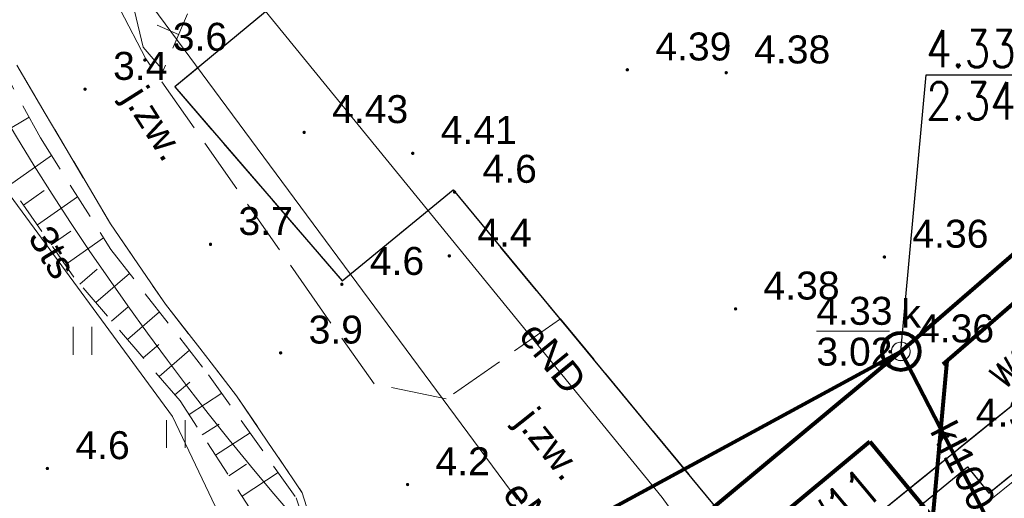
# Model space of a CAD drawing. Extents: x 5474185 to 5474933, y 5916077 to 5916824.
# Tile 156 of 256: x 5474593 to 5474620, y 5916315 to 5916328. Entities that reach past the tile are written whole.
import ezdxf
from ezdxf.enums import TextEntityAlignment as Align

# ---------------------------------------------------------------- set-up
doc = ezdxf.new("R2010")
doc.units = 0
doc.linetypes.add('PRZER2-1', pattern=[1.5, 1, -0.5])
doc.linetypes.add('PRZER3-1', pattern=[2, 1.5, -0.5])
for name, color, linetype, lineweight in [('GSLKRW', 253, 'CONTINUOUS', 25), ('GSPWPN', 253, 'CONTINUOUS', 13), ('GSPWPN_O', 253, 'CONTINUOUS', 13), ('GSPWPS', 253, 'CONTINUOUS', 13), ('GSPWPS_O', 253, 'CONTINUOUS', 13), ('GSSKOA', 253, 'CONTINUOUS', 18), ('GSSKOA_O', 253, 'CONTINUOUS', 18), ('GSSKOD', 253, 'CONTINUOUS', 18), ('GSSUTR', 254, 'CONTINUOUS', 18), ('GSSZSN', 254, 'CONTINUOUS', 18), ('GULEPR', 254, 'CONTINUOUS', 18), ('GULEPR_O', 254, 'CONTINUOUS', 18), ('GULKPR', 7, 'CONTINUOUS', 18), ('GULKPR_O', 254, 'CONTINUOUS', 18), ('GULTPR', 254, 'CONTINUOUS', 18), ('GULTPR_O', 254, 'CONTINUOUS', 18), ('GUPIWZ', 253, 'CONTINUOUS', 18), ('GUPIWZ_O', 253, 'CONTINUOUS', 18), ('GUPKSD', 61, 'CONTINUOUS', 18), ('GUPPRZ_O', 40, 'CONTINUOUS', 18), ('is  woda szklarnia', 5, 'CONTINUOUS', 18), ('IS HP zasięg', 251, 'CONTINUOUS', 20), ('IS ks', 34, 'CONTINUOUS', 40), ('IS w', 4, 'CONTINUOUS', 60)]:
    doc.layers.add(name, color=color, linetype=linetype, lineweight=lineweight)
for name, color, linetype in [('ks_Linie_odn', 2, 'CONTINUOUS'), ('ks_Teksty', 2, 'CONTINUOUS'), ('w_Opis_PZ_2', 7, 'CONTINUOUS')]:
    doc.layers.add(name, color=color, linetype=linetype)
doc.styles.add('Arial', font='arial.ttf')
doc.styles.get("Standard").update_dxf_attribs({"font": 'simplex.shx'})

msp = doc.modelspace()

# ---------------------------------------------------------------- hatches: boundary and pattern name
at = {"layer": 'GSPWPN'}
for points in [[(5474596.68, 5916326.435), (5474596.668353, 5916326.436533), (5474596.6575, 5916326.441029), (5474596.64818, 5916326.44818), (5474596.641029, 5916326.4575), (5474596.636533, 5916326.468353), (5474596.635, 5916326.48), (5474596.636533, 5916326.491647), (5474596.641029, 5916326.5025), (5474596.64818, 5916326.51182), (5474596.6575, 5916326.518971), (5474596.668353, 5916326.523467), (5474596.68, 5916326.525), (5474596.691647, 5916326.523467), (5474596.7025, 5916326.518971), (5474596.71182, 5916326.51182), (5474596.718971, 5916326.5025), (5474596.723467, 5916326.491647), (5474596.725, 5916326.48), (5474596.723467, 5916326.468353), (5474596.718971, 5916326.4575), (5474596.71182, 5916326.44818), (5474596.7025, 5916326.441029), (5474596.691647, 5916326.436533)], [(5474595.08, 5916325.655), (5474595.068353, 5916325.656533), (5474595.0575, 5916325.661029), (5474595.04818, 5916325.66818), (5474595.041029, 5916325.6775), (5474595.036533, 5916325.688353), (5474595.035, 5916325.7), (5474595.036533, 5916325.711647), (5474595.041029, 5916325.7225), (5474595.04818, 5916325.73182), (5474595.0575, 5916325.738971), (5474595.068353, 5916325.743467), (5474595.08, 5916325.745), (5474595.091647, 5916325.743467), (5474595.1025, 5916325.738971), (5474595.11182, 5916325.73182), (5474595.118971, 5916325.7225), (5474595.123467, 5916325.711647), (5474595.125, 5916325.7), (5474595.123467, 5916325.688353), (5474595.118971, 5916325.6775), (5474595.11182, 5916325.66818), (5474595.1025, 5916325.661029), (5474595.091647, 5916325.656533)], [(5474604.98, 5916322.895), (5474604.968353, 5916322.896533), (5474604.9575, 5916322.901029), (5474604.94818, 5916322.90818), (5474604.941029, 5916322.9175), (5474604.936533, 5916322.928353), (5474604.935, 5916322.94), (5474604.936533, 5916322.951647), (5474604.941029, 5916322.9625), (5474604.94818, 5916322.97182), (5474604.9575, 5916322.978971), (5474604.968353, 5916322.983467), (5474604.98, 5916322.985), (5474604.991647, 5916322.983467), (5474605.0025, 5916322.978971), (5474605.01182, 5916322.97182), (5474605.018971, 5916322.9625), (5474605.023467, 5916322.951647), (5474605.025, 5916322.94), (5474605.023467, 5916322.928353), (5474605.018971, 5916322.9175), (5474605.01182, 5916322.90818), (5474605.0025, 5916322.901029), (5474604.991647, 5916322.896533)], [(5474598.44, 5916321.495), (5474598.428353, 5916321.496533), (5474598.4175, 5916321.501029), (5474598.40818, 5916321.50818), (5474598.401029, 5916321.5175), (5474598.396533, 5916321.528353), (5474598.395, 5916321.54), (5474598.396533, 5916321.551647), (5474598.401029, 5916321.5625), (5474598.40818, 5916321.57182), (5474598.4175, 5916321.578971), (5474598.428353, 5916321.583467), (5474598.44, 5916321.585), (5474598.451647, 5916321.583467), (5474598.4625, 5916321.578971), (5474598.47182, 5916321.57182), (5474598.478971, 5916321.5625), (5474598.483467, 5916321.551647), (5474598.485, 5916321.54), (5474598.483467, 5916321.528353), (5474598.478971, 5916321.5175), (5474598.47182, 5916321.50818), (5474598.4625, 5916321.501029), (5474598.451647, 5916321.496533)], [(5474604.84, 5916321.185), (5474604.828353, 5916321.186533), (5474604.8175, 5916321.191029), (5474604.80818, 5916321.19818), (5474604.801029, 5916321.2075), (5474604.796533, 5916321.218353), (5474604.795, 5916321.23), (5474604.796533, 5916321.241647), (5474604.801029, 5916321.2525), (5474604.80818, 5916321.26182), (5474604.8175, 5916321.268971), (5474604.828353, 5916321.273467), (5474604.84, 5916321.275), (5474604.851647, 5916321.273467), (5474604.8625, 5916321.268971), (5474604.87182, 5916321.26182), (5474604.878971, 5916321.2525), (5474604.883467, 5916321.241647), (5474604.885, 5916321.23), (5474604.883467, 5916321.218353), (5474604.878971, 5916321.2075), (5474604.87182, 5916321.19818), (5474604.8625, 5916321.191029), (5474604.851647, 5916321.186533)], [(5474601.96, 5916320.425), (5474601.948353, 5916320.426533), (5474601.9375, 5916320.431029), (5474601.92818, 5916320.43818), (5474601.921029, 5916320.4475), (5474601.916533, 5916320.458353), (5474601.915, 5916320.47), (5474601.916533, 5916320.481647), (5474601.921029, 5916320.4925), (5474601.92818, 5916320.50182), (5474601.9375, 5916320.508971), (5474601.948353, 5916320.513467), (5474601.96, 5916320.515), (5474601.971647, 5916320.513467), (5474601.9825, 5916320.508971), (5474601.99182, 5916320.50182), (5474601.998971, 5916320.4925), (5474602.003467, 5916320.481647), (5474602.005, 5916320.47), (5474602.003467, 5916320.458353), (5474601.998971, 5916320.4475), (5474601.99182, 5916320.43818), (5474601.9825, 5916320.431029), (5474601.971647, 5916320.426533)], [(5474600.32, 5916318.585), (5474600.308353, 5916318.586533), (5474600.2975, 5916318.591029), (5474600.28818, 5916318.59818), (5474600.281029, 5916318.6075), (5474600.276533, 5916318.618353), (5474600.275, 5916318.63), (5474600.276533, 5916318.641647), (5474600.281029, 5916318.6525), (5474600.28818, 5916318.66182), (5474600.2975, 5916318.668971), (5474600.308353, 5916318.673467), (5474600.32, 5916318.675), (5474600.331647, 5916318.673467), (5474600.3425, 5916318.668971), (5474600.35182, 5916318.66182), (5474600.358971, 5916318.6525), (5474600.363467, 5916318.641647), (5474600.365, 5916318.63), (5474600.363467, 5916318.618353), (5474600.358971, 5916318.6075), (5474600.35182, 5916318.59818), (5474600.3425, 5916318.591029), (5474600.331647, 5916318.586533)], [(5474594.07, 5916315.485), (5474594.058353, 5916315.486533), (5474594.0475, 5916315.491029), (5474594.03818, 5916315.49818), (5474594.031029, 5916315.5075), (5474594.026533, 5916315.518353), (5474594.025, 5916315.53), (5474594.026533, 5916315.541647), (5474594.031029, 5916315.5525), (5474594.03818, 5916315.56182), (5474594.0475, 5916315.568971), (5474594.058353, 5916315.573467), (5474594.07, 5916315.575), (5474594.081647, 5916315.573467), (5474594.0925, 5916315.568971), (5474594.10182, 5916315.56182), (5474594.108971, 5916315.5525), (5474594.113467, 5916315.541647), (5474594.115, 5916315.53), (5474594.113467, 5916315.518353), (5474594.108971, 5916315.5075), (5474594.10182, 5916315.49818), (5474594.0925, 5916315.491029), (5474594.081647, 5916315.486533)], [(5474603.72, 5916315.055), (5474603.708353, 5916315.056533), (5474603.6975, 5916315.061029), (5474603.68818, 5916315.06818), (5474603.681029, 5916315.0775), (5474603.676533, 5916315.088353), (5474603.675, 5916315.1), (5474603.676533, 5916315.111647), (5474603.681029, 5916315.1225), (5474603.68818, 5916315.13182), (5474603.6975, 5916315.138971), (5474603.708353, 5916315.143467), (5474603.72, 5916315.145), (5474603.731647, 5916315.143467), (5474603.7425, 5916315.138971), (5474603.75182, 5916315.13182), (5474603.758971, 5916315.1225), (5474603.763467, 5916315.111647), (5474603.765, 5916315.1), (5474603.763467, 5916315.088353), (5474603.758971, 5916315.0775), (5474603.75182, 5916315.06818), (5474603.7425, 5916315.061029), (5474603.731647, 5916315.056533)]]:
    msp.add_hatch(color=256, dxfattribs=at).paths.add_polyline_path(points)
at = {"layer": 'GSPWPS'}
for points in [[(5474609.61, 5916326.175), (5474609.598353, 5916326.176533), (5474609.5875, 5916326.181029), (5474609.57818, 5916326.18818), (5474609.571029, 5916326.1975), (5474609.566533, 5916326.208353), (5474609.565, 5916326.22), (5474609.566533, 5916326.231647), (5474609.571029, 5916326.2425), (5474609.57818, 5916326.25182), (5474609.5875, 5916326.258971), (5474609.598353, 5916326.263467), (5474609.61, 5916326.265), (5474609.621647, 5916326.263467), (5474609.6325, 5916326.258971), (5474609.64182, 5916326.25182), (5474609.648971, 5916326.2425), (5474609.653467, 5916326.231647), (5474609.655, 5916326.22), (5474609.653467, 5916326.208353), (5474609.648971, 5916326.1975), (5474609.64182, 5916326.18818), (5474609.6325, 5916326.181029), (5474609.621647, 5916326.176533)], [(5474612.26, 5916326.095), (5474612.248353, 5916326.096533), (5474612.2375, 5916326.101029), (5474612.22818, 5916326.10818), (5474612.221029, 5916326.1175), (5474612.216533, 5916326.128353), (5474612.215, 5916326.14), (5474612.216533, 5916326.151647), (5474612.221029, 5916326.1625), (5474612.22818, 5916326.17182), (5474612.2375, 5916326.178971), (5474612.248353, 5916326.183467), (5474612.26, 5916326.185), (5474612.271647, 5916326.183467), (5474612.2825, 5916326.178971), (5474612.29182, 5916326.17182), (5474612.298971, 5916326.1625), (5474612.303467, 5916326.151647), (5474612.305, 5916326.14), (5474612.303467, 5916326.128353), (5474612.298971, 5916326.1175), (5474612.29182, 5916326.10818), (5474612.2825, 5916326.101029), (5474612.271647, 5916326.096533)], [(5474600.95, 5916324.495), (5474600.938353, 5916324.496533), (5474600.9275, 5916324.501029), (5474600.91818, 5916324.50818), (5474600.911029, 5916324.5175), (5474600.906533, 5916324.528353), (5474600.905, 5916324.54), (5474600.906533, 5916324.551647), (5474600.911029, 5916324.5625), (5474600.91818, 5916324.57182), (5474600.9275, 5916324.578971), (5474600.938353, 5916324.583467), (5474600.95, 5916324.585), (5474600.961647, 5916324.583467), (5474600.9725, 5916324.578971), (5474600.98182, 5916324.57182), (5474600.988971, 5916324.5625), (5474600.993467, 5916324.551647), (5474600.995, 5916324.54), (5474600.993467, 5916324.528353), (5474600.988971, 5916324.5175), (5474600.98182, 5916324.50818), (5474600.9725, 5916324.501029), (5474600.961647, 5916324.496533)], [(5474603.86, 5916323.935), (5474603.848353, 5916323.936533), (5474603.8375, 5916323.941029), (5474603.82818, 5916323.94818), (5474603.821029, 5916323.9575), (5474603.816533, 5916323.968353), (5474603.815, 5916323.98), (5474603.816533, 5916323.991647), (5474603.821029, 5916324.0025), (5474603.82818, 5916324.01182), (5474603.8375, 5916324.018971), (5474603.848353, 5916324.023467), (5474603.86, 5916324.025), (5474603.871647, 5916324.023467), (5474603.8825, 5916324.018971), (5474603.89182, 5916324.01182), (5474603.898971, 5916324.0025), (5474603.903467, 5916323.991647), (5474603.905, 5916323.98), (5474603.903467, 5916323.968353), (5474603.898971, 5916323.9575), (5474603.89182, 5916323.94818), (5474603.8825, 5916323.941029), (5474603.871647, 5916323.936533)], [(5474616.5, 5916321.155), (5474616.488353, 5916321.156533), (5474616.4775, 5916321.161029), (5474616.46818, 5916321.16818), (5474616.461029, 5916321.1775), (5474616.456533, 5916321.188353), (5474616.455, 5916321.2), (5474616.456533, 5916321.211647), (5474616.461029, 5916321.2225), (5474616.46818, 5916321.23182), (5474616.4775, 5916321.238971), (5474616.488353, 5916321.243467), (5474616.5, 5916321.245), (5474616.511647, 5916321.243467), (5474616.5225, 5916321.238971), (5474616.53182, 5916321.23182), (5474616.538971, 5916321.2225), (5474616.543467, 5916321.211647), (5474616.545, 5916321.2), (5474616.543467, 5916321.188353), (5474616.538971, 5916321.1775), (5474616.53182, 5916321.16818), (5474616.5225, 5916321.161029), (5474616.511647, 5916321.156533)], [(5474612.51, 5916319.765), (5474612.498353, 5916319.766533), (5474612.4875, 5916319.771029), (5474612.47818, 5916319.77818), (5474612.471029, 5916319.7875), (5474612.466533, 5916319.798353), (5474612.465, 5916319.81), (5474612.466533, 5916319.821647), (5474612.471029, 5916319.8325), (5474612.47818, 5916319.84182), (5474612.4875, 5916319.848971), (5474612.498353, 5916319.853467), (5474612.51, 5916319.855), (5474612.521647, 5916319.853467), (5474612.5325, 5916319.848971), (5474612.54182, 5916319.84182), (5474612.548971, 5916319.8325), (5474612.553467, 5916319.821647), (5474612.555, 5916319.81), (5474612.553467, 5916319.798353), (5474612.548971, 5916319.7875), (5474612.54182, 5916319.77818), (5474612.5325, 5916319.771029), (5474612.521647, 5916319.766533)], [(5474616.65, 5916318.615), (5474616.638353, 5916318.616533), (5474616.6275, 5916318.621029), (5474616.61818, 5916318.62818), (5474616.611029, 5916318.6375), (5474616.606533, 5916318.648353), (5474616.605, 5916318.66), (5474616.606533, 5916318.671647), (5474616.611029, 5916318.6825), (5474616.61818, 5916318.69182), (5474616.6275, 5916318.698971), (5474616.638353, 5916318.703467), (5474616.65, 5916318.705), (5474616.661647, 5916318.703467), (5474616.6725, 5916318.698971), (5474616.68182, 5916318.69182), (5474616.688971, 5916318.6825), (5474616.693467, 5916318.671647), (5474616.695, 5916318.66), (5474616.693467, 5916318.648353), (5474616.688971, 5916318.6375), (5474616.68182, 5916318.62818), (5474616.6725, 5916318.621029), (5474616.661647, 5916318.616533)], [(5474618.2, 5916316.355), (5474618.188353, 5916316.356533), (5474618.1775, 5916316.361029), (5474618.16818, 5916316.36818), (5474618.161029, 5916316.3775), (5474618.156533, 5916316.388353), (5474618.155, 5916316.4), (5474618.156533, 5916316.411647), (5474618.161029, 5916316.4225), (5474618.16818, 5916316.43182), (5474618.1775, 5916316.438971), (5474618.188353, 5916316.443467), (5474618.2, 5916316.445), (5474618.211647, 5916316.443467), (5474618.2225, 5916316.438971), (5474618.23182, 5916316.43182), (5474618.238971, 5916316.4225), (5474618.243467, 5916316.411647), (5474618.245, 5916316.4), (5474618.243467, 5916316.388353), (5474618.238971, 5916316.3775), (5474618.23182, 5916316.36818), (5474618.2225, 5916316.361029), (5474618.211647, 5916316.356533)]]:
    msp.add_hatch(color=256, dxfattribs=at).paths.add_polyline_path(points)

# ---------------------------------------------------------------- linework, layer by layer
at = {"layer": 'GSLKRW', "linetype": 'Continuous', "lineweight": 30}
for p, q in [((5474616.55, 5916341.58, 10.18), (5474597.48, 5916325.76, 10.18)), ((5474597.48, 5916325.76, 10.18), (5474601.97, 5916320.56, 10.18)), ((5474601.97, 5916320.56, 10.18), (5474604.94, 5916323, 10.18)), ((5474604.94, 5916323, 10.18), (5474613.81, 5916312.28, 10.18)), ((5474613.81, 5916312.28, 10.18), (5474627.04, 5916322.98, 10.18)), ((5474619.3, 5916314.87, 10.18), (5474628, 5916321.91, 10.18)), ((5474614.14, 5916311.83, 10.18), (5474618.73, 5916315.57, 10.18)), ((5474618.73, 5916315.57, 10.18), (5474619.3, 5916314.87, 10.18))]:
    msp.add_line(p, q, dxfattribs=at)
at = {"layer": 'GSSKOA', "linetype": 'PRZER3-1', "lineweight": 13}
for p, q in [((5474616.55, 5916341.58, 10.18), (5474597.48, 5916325.76, 10.18)), ((5474596.71, 5916326.51, 10.18), (5474596.02, 5916327.84, 10.18)), ((5474601.44, 5916319.75, 10.18), (5474596.71, 5916326.51, 10.18)), ((5474593.25, 5916326.34, 10.18), (5474595.76, 5916322.09, 10.18)), ((5474597.48, 5916325.76, 10.18), (5474601.97, 5916320.56, 10.18)), ((5474601.97, 5916320.56, 10.18), (5474604.94, 5916323, 10.18)), ((5474604.94, 5916323, 10.18), (5474613.81, 5916312.28, 10.18)), ((5474613.81, 5916312.28, 10.18), (5474627.04, 5916322.98, 10.18)), ((5474595.76, 5916322.09, 10.18), (5474597.23, 5916319.94, 10.18)), ((5474597.23, 5916319.94, 10.18), (5474599.14, 5916317.48, 10.18)), ((5474602.83, 5916317.8, 10.18), (5474601.44, 5916319.75, 10.18)), ((5474607.82, 5916319.54, 10.18), (5474604.76, 5916317.4, 10.18)), ((5474613.81, 5916312.28, 10.18), (5474607.82, 5916319.54, 10.18)), ((5474604.76, 5916317.4, 10.18), (5474602.83, 5916317.8, 10.18)), ((5474599.14, 5916317.48, 10.18), (5474600.9, 5916314.88, 10.18)), ((5474600.9, 5916314.88, 10.18), (5474601.46, 5916313.09, 10.18))]:
    msp.add_line(p, q, dxfattribs=at)
at = {"layer": 'GSSKOD', "linetype": 'PRZER2-1', "lineweight": 13}
for p, q in [((5474613.81, 5916312.28, 10.18), (5474627.04, 5916322.98, 10.18)), ((5474628, 5916321.91, 10.18), (5474619.3, 5916314.87, 10.18)), ((5474618.73, 5916315.57, 10.18), (5474614.14, 5916311.83, 10.18)), ((5474619.3, 5916314.87, 10.18), (5474618.73, 5916315.57, 10.18))]:
    msp.add_line(p, q, dxfattribs=at)
at = {"layer": 'GSSUTR', "linetype": 'PRZER2-1', "lineweight": 13}
for p, q in [((5474593.25, 5916326.34, 10.1), (5474595.76, 5916322.09, 10.1)), ((5474595.76, 5916322.09, 10.1), (5474597.23, 5916319.94, 10.1)), ((5474597.23, 5916319.94, 10.1), (5474599.14, 5916317.48, 10.1)), ((5474599.14, 5916317.48, 10.1), (5474600.9, 5916314.88, 10.1)), ((5474600.9, 5916314.88, 10.1), (5474601.46, 5916313.09, 10.1))]:
    msp.add_line(p, q, dxfattribs=at)
at = {"layer": 'GSSUTR', "elevation": 10.1, "flags": 128}
for points in [[(5474594.75834, 5916319.329393), (5474594.75834, 5916318.579393)], [(5474595.25834, 5916318.579393), (5474595.25834, 5916319.329393)], [(5474597.25834, 5916316.829393), (5474597.25834, 5916316.079393)], [(5474597.75834, 5916316.079393), (5474597.75834, 5916316.829393)]]:
    msp.add_lwpolyline(points, dxfattribs=at)
at = {"layer": 'GSSZSN', "linetype": 'PRZER2-1', "lineweight": 13}
for p, q in [((5474591.26, 5916329.21, 10.06), (5474593.88, 5916324.4, 10.06)), ((5474596.64, 5916326.83, 10.06), (5474596.11, 5916329, 10.06)), ((5474597.82, 5916327.72, 10.06), (5474597.17, 5916326.2, 10.06)), ((5474597.17, 5916326.2, 10.06), (5474596.64, 5916326.83, 10.06)), ((5474593.88, 5916324.4, 10.06), (5474595.77, 5916321.4, 10.06)), ((5474594.78, 5916320.66, 10.06), (5474592.49, 5916323.93, 10.06)), ((5474595.77, 5916321.4, 10.06), (5474598.39, 5916318.04, 10.06)), ((5474597.63, 5916317.34, 10.06), (5474594.78, 5916320.66, 10.06)), ((5474619.26, 5916314.63, 10.06), (5474625, 5916319.2, 10.06)), ((5474598.39, 5916318.04, 10.06), (5474600.74, 5916314.74, 10.06)), ((5474599.72, 5916314.12, 10.06), (5474597.63, 5916317.34, 10.06)), ((5474600.74, 5916314.74, 10.06), (5474601.5, 5916312.43, 10.06))]:
    msp.add_line(p, q, dxfattribs=at)
at = {"layer": 'GSSZSN', "linetype": 'Continuous', "lineweight": 18, "elevation": 10.06, "flags": 128}
for points in [[(5474597.584181, 5916327.168547), (5474597.010868, 5916327.413714)], [(5474592.326147, 5916324.208202), (5474593.581681, 5916324.947677)], [(5474593.052482, 5916323.126805), (5474594.183234, 5916323.918676)], [(5474593.426327, 5916322.592973), (5474593.978682, 5916322.979791)], [(5474593.800172, 5916322.059142), (5474594.87884, 5916322.81454)], [(5474594.174017, 5916321.525311), (5474594.70033, 5916321.893891)], [(5474594.547862, 5916320.99148), (5474595.574446, 5916321.710403)], [(5474594.940908, 5916320.472556), (5474595.405836, 5916320.871666)], [(5474595.365408, 5916319.978051), (5474596.27196, 5916320.756265)], [(5474595.789908, 5916319.483545), (5474596.231532, 5916319.86265)], [(5474596.214408, 5916318.98904), (5474597.074351, 5916319.727244)], [(5474596.638908, 5916318.494535), (5474597.057228, 5916318.853634)], [(5474597.063408, 5916318.00003), (5474597.876743, 5916318.698223)], [(5474597.487908, 5916317.505524), (5474597.882923, 5916317.844619)], [(5474597.866052, 5916316.976321), (5474598.742405, 5916317.545134)], [(5474598.220873, 5916316.42966), (5474598.670835, 5916316.721717)], [(5474598.575693, 5916315.882999), (5474599.499191, 5916316.482413)], [(5474598.930513, 5916315.336338), (5474599.404049, 5916315.643695)], [(5474599.285334, 5916314.789678), (5474600.255977, 5916315.419692)]]:
    msp.add_lwpolyline(points, dxfattribs=at)
at = {"layer": 'GULEPR', "linetype": 'Continuous', "lineweight": 13}
for p, q in [((5474596.86, 5916331.54, 10.14), (5474610.54, 5916314.75, 10.14)), ((5474595.81, 5916329.37, 10.14), (5474606.66, 5916314.7, 10.14)), ((5474610.54, 5916314.75, 10.14), (5474614.31, 5916309.62, 10.14))]:
    msp.add_line(p, q, dxfattribs=at)
at = {"layer": 'GULKPR', "linetype": 'Continuous', "lineweight": 18, "elevation": 10.14, "flags": 128}
for points in [[(5474616.94, 5916318.67), (5474634.09, 5916333.53)], [(5474620.14, 5916312.45), (5474616.94, 5916318.67)]]:
    msp.add_lwpolyline(points, dxfattribs=at)
at = {"layer": 'GULTPR', "linetype": 'Continuous', "lineweight": 13}
for p, q in [((5474597.42, 5916316.92, 10.14), (5474591.65, 5916324.78, 10.14)), ((5474600.44, 5916310.6, 10.14), (5474597.42, 5916316.92, 10.14))]:
    msp.add_line(p, q, dxfattribs=at)
at = {"layer": 'GUPIWZ', "elevation": 10.18, "flags": 128}
msp.add_lwpolyline([(5474616.977368, 5916318.917191), (5474617.040073, 5916318.899097), (5474617.095957, 5916318.86539), (5474617.141214, 5916318.818368), (5474617.172758, 5916318.761234), (5474617.18844, 5916318.697883), (5474617.187191, 5916318.632632), (5474617.169097, 5916318.569927), (5474617.13539, 5916318.514043), (5474617.088368, 5916318.468786), (5474617.031234, 5916318.437242), (5474616.967883, 5916318.42156), (5474616.902632, 5916318.422809), (5474616.839927, 5916318.440903), (5474616.784043, 5916318.47461), (5474616.738786, 5916318.521632), (5474616.707242, 5916318.578766), (5474616.69156, 5916318.642117), (5474616.692809, 5916318.707368), (5474616.710903, 5916318.770073), (5474616.74461, 5916318.825957), (5474616.791632, 5916318.871214), (5474616.848766, 5916318.902758), (5474616.912117, 5916318.91844), (5474616.977368, 5916318.917191)], close=True, dxfattribs=at)
at = {"layer": 'GUPKSD', "elevation": 10.16, "flags": 128}
msp.add_lwpolyline([(5474616.94, 5916318.92), (5474617.004705, 5916318.911481), (5474617.065, 5916318.886506), (5474617.116777, 5916318.846777), (5474617.156506, 5916318.795), (5474617.181481, 5916318.734705), (5474617.19, 5916318.67), (5474617.181481, 5916318.605295), (5474617.156506, 5916318.545), (5474617.116777, 5916318.493223), (5474617.065, 5916318.453494), (5474617.004705, 5916318.428519), (5474616.94, 5916318.42), (5474616.875295, 5916318.428519), (5474616.815, 5916318.453494), (5474616.763223, 5916318.493223), (5474616.723494, 5916318.545), (5474616.698519, 5916318.605295), (5474616.69, 5916318.67), (5474616.698519, 5916318.734705), (5474616.723494, 5916318.795), (5474616.763223, 5916318.846777), (5474616.815, 5916318.886506), (5474616.875295, 5916318.911481), (5474616.94, 5916318.92)], close=True, dxfattribs=at)
at = {"layer": 'GUPPRZ_O', "linetype": 'Continuous', "lineweight": 13, "elevation": 10.8, "flags": 128}
msp.add_lwpolyline([(5474614.677531, 5916319.209888), (5474616.637531, 5916319.209888)], dxfattribs=at)
at = {"layer": 'is  woda szklarnia', "lineweight": 80, "ltscale": 0.7}
for p, q in [((5474618.075998, 5916318.331142, 10.14), (5474634.744847, 5916332.774238, 10.14)), ((5474616.993172, 5916305.16472, 10.16), (5474618.177574, 5916318.419156, 10.14))]:
    msp.add_line(p, q, dxfattribs=at)
at = {"layer": 'IS HP zasięg', "lineweight": 15, "ltscale": 0.7}
msp.add_circle((5474657.383907, 5916363.309527, 10.18), 75, dxfattribs=at)
at = {"layer": 'IS HP zasięg', "lineweight": 20, "ltscale": 0.7}
msp.add_circle((5474618.317819, 5916309.855134, 10.16), 75, dxfattribs=at)
at = {"layer": 'IS ks', "lineweight": 80, "ltscale": 0.7}
for p, q in [((5474616.94, 5916318.67, 10.14), (5474634.09, 5916333.53, 10.14)), ((5474616.94, 5916318.67), (5474558.095714, 5916269.726235)), ((5474596.186258, 5916307.392703, 0.044145), (5474616.94, 5916318.67, 10.14)), ((5474616.94, 5916318.67, 10.14), (5474620.14, 5916312.45, 10.14))]:
    msp.add_line(p, q, dxfattribs=at)
msp.add_circle((5474616.94, 5916318.67, 10.14), 0.5, dxfattribs=at)
at = {"layer": 'IS w', "lineweight": 80, "ltscale": 0.7}
for p, q in [((5474589.150991, 5916293.855105), (5474616.108343, 5916316.252003)), ((5474616.107422, 5916316.251238), (5474621.924436, 5916309.22364))]:
    msp.add_line(p, q, dxfattribs=at)
at = {"layer": 'ks_Linie_odn'}
msp.add_lwpolyline([(5474616.94, 5916318.67), (5474617.6207, 5916326.086671), (5474620.6807, 5916326.086671)], dxfattribs=at)

# ---------------------------------------------------------------- texts
at = {"layer": 'GSPWPN_O', "linetype": 'Continuous', "lineweight": 0, "style": 'Arial'}
for s, p in [('3.6', (5474597.43, 5916326.73, 10.8)), ('3.4', (5474595.83, 5916325.95, 10.8)), ('4.6', (5474605.73, 5916323.19, 10.8)), ('3.7', (5474599.19, 5916321.79, 10.8)), ('4.4', (5474605.59, 5916321.48, 10.8)), ('4.6', (5474602.71, 5916320.72, 10.8)), ('3.9', (5474601.07, 5916318.88, 10.8)), ('4.6', (5474594.82, 5916315.78, 10.8)), ('4.2', (5474604.47, 5916315.35, 10.8))]:
    msp.add_text(s, height=0.75, dxfattribs=at).set_placement(p)
at = {"layer": 'GSPWPS_O', "linetype": 'Continuous', "lineweight": 0, "style": 'Arial'}
for s, p in [('4.39', (5474610.36, 5916326.47, 10.8)), ('4.38', (5474613.01, 5916326.39, 10.8)), ('4.43', (5474601.7, 5916324.79, 10.8)), ('4.41', (5474604.61, 5916324.23, 10.8)), ('4.36', (5474617.25, 5916321.45, 10.8)), ('4.38', (5474613.26, 5916320.06, 10.8)), ('4.36', (5474617.4, 5916318.91, 10.8)), ('4.37', (5474618.95, 5916316.65, 10.8))]:
    msp.add_text(s, height=0.75, dxfattribs=at).set_placement(p)
at = {"layer": 'GSSKOA_O', "linetype": 'Continuous', "lineweight": 0, "style": 'Arial'}
for rotation, p in [(302.269404, (5474596.63185, 5916324.582522, 10.8)), (308.536372, (5474607.239875, 5916315.957023, 10.8))]:
    msp.add_text('j.zw.', height=0.75, rotation=rotation, dxfattribs=at).set_placement(p, align=Align.CENTER)
at = {"layer": 'GULEPR_O', "linetype": 'Continuous', "lineweight": 0, "style": 'Arial'}
for rotation, p in [(309.123878, (5474607.329022, 5916318.264012, 10.8)), (305.922947, (5474606.852834, 5916313.99047, 10.8))]:
    msp.add_text('eND', height=0.75, rotation=rotation, dxfattribs=at).set_placement(p, align=Align.CENTER)
at = {"layer": 'GULKPR_O', "linetype": 'Continuous', "lineweight": 0, "style": 'Arial'}
msp.add_text('kl100', height=0.75, rotation=297.224428, dxfattribs=at).set_placement((5474618.279033, 5916315.42574, 10.8), align=Align.CENTER)
at = {"layer": 'GULTPR_O', "linetype": 'Continuous', "lineweight": 0, "style": 'Arial'}
msp.add_text('3ts', height=0.75, rotation=301.157517, dxfattribs=at).set_placement((5474593.889806, 5916321.135547, 10.8), align=Align.CENTER)
at = {"layer": 'GUPIWZ_O', "linetype": 'Continuous', "lineweight": 0, "style": 'Arial'}
msp.add_text('k', height=0.75, dxfattribs=at).set_placement((5474617.476798, 5916319.30995, 10.8), align=Align.RIGHT)
at = {"layer": 'GUPPRZ_O', "linetype": 'Continuous', "lineweight": 0, "style": 'Arial'}
for s, p in [('4.33', (5474614.677531, 5916319.382388, 10.8)), ('3.02', (5474614.677531, 5916318.287388, 10.8))]:
    msp.add_text(s, height=0.75, dxfattribs=at).set_placement(p)
at = {"layer": 'ks_Teksty', "width": 0.8}
for s, p in [('4.33', (5474617.6207, 5916326.286671)), ('2.34', (5474617.6207, 5916324.886671))]:
    msp.add_text(s, height=1, dxfattribs=at).set_placement(p)
at = {"layer": 'w_Opis_PZ_2', "width": 0.8}
for s, rotation, p in [('ws14', 40.9080231, (5474621.715935, 5916319.360478, 10.8)), ('W11', 39.7207199, (5474616.497496, 5916314.838966, 20.32))]:
    msp.add_text(s, height=1, rotation=rotation, dxfattribs=at).set_placement(p, align=Align.RIGHT)

doc.saveas('drawing.dxf')
